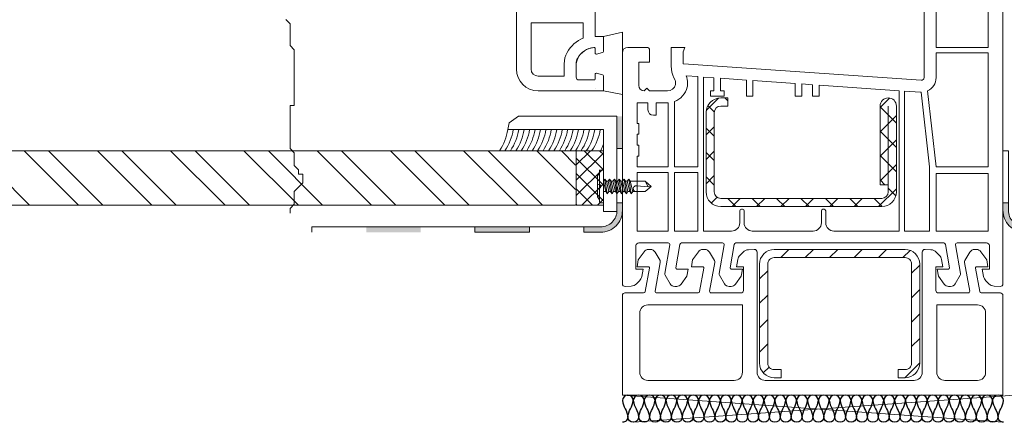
# Model space of a CAD drawing. Header units: millimetres. Extents: x 3652085 to 3778338, y -303702 to -273644.
# Tile 40 of 256: x 3660658 to 3660839, y -282736 to -282661. Entities that reach past the tile are written whole.
import ezdxf

# ---------------------------------------------------------------- set-up
doc = ezdxf.new("R2010")
doc.units = ezdxf.units.MM
doc.header["$PDMODE"] = 34
doc.linetypes.add('HIDDEN', pattern=[0.375, 0.25, -0.125])
doc.linetypes.add('HIDDEN2', pattern=[4.7625, 3.175, -1.5875])
for name, color, linetype in [('1', 7, 'Continuous'), ('ARMIERUNG', 5, 'Continuous'), ('TRANSOM', 7, 'Continuous')]:
    doc.layers.add(name, color=color, linetype=linetype)
for name, color, linetype, lineweight in [('DIM-03    (HAUSART)', 111, 'Continuous', 5), ('FINISH-FLOOR   (HAUSART)', 140, 'Continuous', 5), ('WINDOW-PROFILE (HAUSART)', 166, 'Continuous', 5)]:
    doc.layers.add(name, color=color, linetype=linetype, lineweight=lineweight)
doc.styles.add('1-20 Eng HA', font='arial.ttf', dxfattribs={"height": 40})
doc.dimstyles.new('1-20 Eng HA', dxfattribs={"dimtxt": 40, "dimasz": 16, "dimexe": 16, "dimexo": 5, "dimgap": 5, "dimtad": 1, "dimdec": 0, "dimlfac": -1, "dimzin": 0, "dimdsep": 46, "dimtxsty": '1-20 Eng HA', "dimblk": 'OBLIQUE', "dimcen": 0.09, "dimdle": 16, "dimclrd": 256, "dimclre": 256, "dimclrt": 256, "dimadec": 0, "dimazin": 0, "dimtfac": 1, "dimtdec": 0, "dimtofl": 0, "dimtmove": 0, "dimatfit": 3, "dimldrblk": 'OBLIQUE', "dimfxl": 1, "dimtolj": 1, "dimtzin": 0, "dimlwe": 0, "dimarcsym": 0})

# ---------------------------------------------------------------- blocks, each defined once
blk = doc.blocks.new('A$C3FD17440')
at = {"layer": 'ARMIERUNG', "lineweight": 0}
h = blk.add_hatch(dxfattribs=at)
h.set_pattern_fill('ANSI31', color=256, style=0)
h.set_pattern_definition([(45, (-71.9115, -179.793), (-2.245064, 2.245064), [])])
h.paths.add_polyline_path([(50.4, 21.8, 0.414214), (49.2, 23), (47.9, 23), (47.9, 24.5), (49.2, 24.5, -0.414214), (51.9, 21.8), (51.9, 7.2, -0.414214), (49.2, 4.5), (19.6, 4.5, -0.414214), (16.9, 7.2), (16.9, 23, -1), (19.9, 23), (19.9, 8.5), (18.4, 8.5), (18.4, 7.2, 0.414214), (19.6, 6), (49.2, 6, 0.414214), (50.4, 7.2)])
at = {"layer": '1', "linetype": 'Continuous', "lineweight": 0}
for p, q in [((7.87, 52.92), (-0.73, 49.79)), ((10.3, 53.8), (7.87, 52.92)), ((13.3, 53.8), (10.3, 53.8)), ((13.3, 51.04), (13.3, 53.8)), ((10.62, 51.77), (8.63, 51.05)), ((11.6, 51.8), (10.79, 51.8)), ((11.8, 51.6), (11.8, 50.75)), ((13.15, 50.85), (12.05, 50.56)), ((13.15, 50.85), (12.05, 50.56)), ((6.1, 49.4), (0.2, 47.25)), ((6.1, 48.8), (6.1, 49.4)), ((8.3, 48.8), (8.3, 50.58)), ((-2.7, -9.7), (-2.7, 46.97)), ((0, 46.97), (0, 33.8)), ((11.8, 46.85), (11.8, 46)), ((12.98, 46.79), (12.05, 47.04)), ((12.98, 46.79), (12.05, 47.04)), ((13.15, 46.75), (12.98, 46.79)), ((13.15, 46.75), (12.98, 46.79)), ((13.3, 46.56), (13.3, 43.8)), ((9.6, 44.08), (9.6, 33.8)), ((11.8, 43.8), (11.8, 33.8)), ((11.8, 43.8), (13.3, 43.8)), ((0, 33.8), (9.6, 33.8)), ((0, 32.8), (9.6, 32.8)), ((0, 32.8), (0, 11.8)), ((9.6, 32.8), (9.6, 28.24)), ((11.8, 33.8), (11.8, 28.24)), ((58.3, 33.8), (55.8, 33.8)), ((55.8, 33.8), (56.1, 32.98)), ((56.1, 32.98), (56.1, 30.8)), ((58.3, 33.8), (58.3, 30.31)), ((62.3, 33.3), (62.3, 31.1)), ((62.8, 33.8), (66.3, 33.8)), ((67.3, 32.8), (67.3, 0.3)), ((12.33, 27.74), (56.06, 30.8)), ((56.06, 30.8), (56.1, 30.8)), ((62.3, 31.1), (64.3, 31.1)), ((64.3, 31.1), (64.3, 26.8)), ((35.5, 27.16), (43.3, 27.7)), ((43.3, 24.8), (43.3, 27.7)), ((44.5, 27.79), (49.25, 28.12)), ((44.5, 24.8), (44.5, 27.79)), ((49.25, 25.8), (49.25, 28.12)), ((50.45, 28.2), (52.4, 28.34)), ((50.45, 25.8), (50.45, 28.2)), ((52.4, 5.22), (52.4, 28.34)), ((53.4, 28.41), (55.57, 28.56)), ((53.4, 11.8), (53.4, 28.41)), ((57.61, 27.74), (57.82, 28.2)), ((9.59, 11.8), (11.17, 25.79)), ((10.8, 11.8), (12.35, 25.54)), ((12.49, 25.55), (15.4, 25.75)), ((15.4, 25.75), (15.4, 0)), ((31.1, 26.85), (16.4, 25.82)), ((16.4, 25.82), (16.4, 0)), ((31.1, 24.8), (31.1, 26.85)), ((32.3, 26.93), (34.3, 27.07)), ((32.3, 24.8), (32.3, 26.93)), ((34.3, 24.8), (34.3, 27.07)), ((35.5, 24.8), (35.5, 27.16)), ((49.25, 25.8), (48.6, 25.8)), ((48.6, 25.8), (48.6, 24.8)), ((50.45, 25.8), (51.1, 25.8)), ((51.1, 25.8), (51.1, 24.8)), ((59, 25.8), (62.3, 25.8)), ((62.8, 26.3), (62.3, 25.8)), ((63.3, 25.8), (62.8, 26.3)), ((31.1, 24.8), (32.3, 24.8)), ((34.3, 24.8), (35.5, 24.8)), ((44.5, 24.8), (43.3, 24.8)), ((43.3, 24.8), (44.5, 24.8)), ((48.6, 24.8), (51.1, 24.8)), ((57.7, 11.8), (57.7, 23.83)), ((58.9, 11.8), (58.9, 23.6)), ((59, 23.6), (61.1, 23.6)), ((61.1, 21.3), (61.1, 23.6)), ((62.6, 22.3), (62.6, 23.6)), ((62.6, 23.6), (64.6, 23.6)), ((64.6, 23.6), (64.6, 19.8)), ((61.6, 21.3), (61.1, 21.3)), ((64.3, 17.8), (64.3, 19.8)), ((64.3, 19.8), (64.6, 19.8)), ((64.6, 17.8), (64.3, 17.8)), ((64.6, 17.8), (64.6, 15.8)), ((64.3, 13.8), (64.3, 15.8)), ((64.3, 15.8), (64.6, 15.8)), ((64.6, 13.8), (64.3, 13.8)), ((64.6, 13.8), (64.6, 11.8)), ((9.59, 11.8), (0, 11.8)), ((9.6, 11.8), (9.59, 11.8)), ((10.8, 11.8), (10.8, 0)), ((57.7, 11.8), (53.4, 11.8)), ((58.9, 11.8), (64.6, 11.8)), ((9.6, 10.6), (0, 10.6)), ((0, 10.6), (0, 0)), ((9.6, 10.6), (9.6, 0)), ((53.4, 10.8), (57.7, 10.8)), ((53.4, 10.8), (53.4, 0)), ((57.7, 10.8), (57.7, 0)), ((58.9, 10.8), (58.9, 0)), ((58.9, 10.8), (64.6, 10.8)), ((64.6, 10.8), (64.6, 0)), ((29.9, 2.4), (29.9, 3.7)), ((30.2, 4), (30.4, 4)), ((30.7, 3.7), (30.7, 1.5)), ((44.9, 1.5), (44.9, 3.7)), ((45.2, 4), (45.4, 4)), ((45.7, 3.7), (45.7, 1.5)), ((52.4, 5.22), (52.4, 0)), ((29.9, 1.5), (29.9, 2.4)), ((0, 0), (9.6, 0)), ((10.8, 0), (15.4, 0)), ((16.4, 0), (28.4, 0)), ((32.2, 0), (43.4, 0)), ((47.2, 0), (52.4, 0)), ((53.4, 0), (57.7, 0)), ((58.9, 0), (64.6, 0)), ((67.3, 0.3), (67.3, -9.7)), ((-0.2, -2.67), (-0.2, -7)), ((5.74, -2.2), (0.3, -2.2)), ((6.04, -2.55), (5.11, -7.81)), ((7.12, -6.77), (7.88, -2.45)), ((8.18, -2.2), (46.42, -2.2)), ((46.72, -2.45), (47.48, -6.77)), ((49.49, -7.81), (48.56, -2.55)), ((56.42, -2.2), (48.86, -2.2)), ((56.72, -2.45), (57.48, -6.77)), ((59.49, -7.81), (58.56, -2.55)), ((64.3, -2.2), (58.86, -2.2)), ((64.3, -2.2), (64.3, -2.2)), ((64.8, -7), (64.8, -2.67)), ((1.1, -7), (-0.2, -7)), ((1.1, -7), (0.86, -8.36)), ((7.32, -7), (9.4, -7)), ((9.4, -7), (9.17, -8.32)), ((45.43, -8.32), (45.2, -7)), ((45.2, -7), (47.28, -7)), ((55.43, -8.32), (55.2, -7)), ((55.2, -7), (57.28, -7)), ((63.74, -8.36), (63.5, -7)), ((64.8, -7), (63.5, -7)), ((5.17, -8.15), (6.06, -9.7)), ((9.17, -8.32), (8.1, -9.79)), ((46.5, -9.79), (45.43, -8.32)), ((48.54, -9.7), (49.43, -8.15)), ((56.5, -9.79), (55.43, -8.32)), ((58.54, -9.7), (59.43, -8.15)), ((-1.09, -10.14), (-2.17, -10.2)), ((0.44, -9.16), (-0.11, -9.71)), ((6.93, -10.2), (7.29, -10.2)), ((47.31, -10.2), (47.67, -10.2)), ((57.31, -10.2), (57.67, -10.2)), ((64.71, -9.71), (64.16, -9.16)), ((66.77, -10.2), (65.69, -10.14))]:
    blk.add_line(p, q, dxfattribs=at)
for centre, radius, start, end in [((8.8, 50.58), 0.5, 109.9996, 180), ((10.79, 51.3), 0.5, 90, 110.0122), ((11.6, 51.6), 0.2, 0, 90), ((12, 50.75), 0.2, 180, 270), ((12, 50.75), 0.2, 180, 270), ((13.1, 51.04), 0.2, 285, 0), ((13.1, 51.04), 0.2, 285, 0), ((0.3, 46.97), 3, 110, 180), ((12, 50.75), 0.2, 270, 285), ((12, 50.75), 0.2, 270, 285), ((0.3, 46.97), 0.3, 110, 180), ((10.3, 48.8), 4.2, 180, 209.131), ((10.3, 48.8), 2, 180, 209.131), ((12.05, 49.77), 4, 209.131, 263.2443), ((12.05, 49.77), 6.2, 209.131, 246.754), ((11.6, 46), 0.2, 263.2443, 0), ((12, 46.85), 0.2, 90, 180), ((12, 46.85), 0.2, 75, 90), ((13.1, 46.56), 0.2, 0, 75), ((13.1, 46.56), 0.2, 0, 75), ((62.8, 33.3), 0.5, 90, 180), ((66.3, 32.8), 1, 0, 90), ((53.3, 30.33), 5, 334.8107, 359.8107), ((12.3, 28.24), 2.7, 180, 245.3122), ((12.3, 28.24), 0.5, 180, 274), ((58.7, 27.23), 3.4, 157.0445, 180), ((58.7, 27.23), 3.4, 180, 192.7395), ((58.7, 27.23), 1.2, 155, 180), ((58.7, 27.23), 1.2, 180, 192.6928), ((12.3, 28.24), 2.7, 271.1055, 274), ((59, 27.3), 3.7, 192.7924, 249.5172), ((59, 27.3), 1.5, 192.8324, 270.1396), ((63.3, 26.8), 1, 270, 0), ((59, 27.3), 3.7, 268.5099, 270.089), ((61.6, 22.3), 1, 270, 0), ((30.2, 3.7), 0.3, 90, 180), ((30.4, 3.7), 0.3, 0, 90), ((45.2, 3.7), 0.3, 90, 180), ((45.4, 3.7), 0.3, 0, 90), ((28.4, 1.5), 1.5, 270, 0), ((32.2, 1.5), 1.5, 180, 270), ((43.4, 1.5), 1.5, 270, 0), ((47.2, 1.5), 1.5, 180, 270), ((0.3, -2.7), 0.5, 90, 176.7603), ((5.74, -2.5), 0.3, 349.8669, 90), ((8.18, -2.5), 0.3, 90, 170), ((46.42, -2.5), 0.3, 10, 90), ((48.86, -2.5), 0.3, 90, 190.1331), ((56.42, -2.5), 0.3, 10, 90), ((58.86, -2.5), 0.3, 90, 190.1331), ((64.3, -2.7), 0.5, 3.2397, 90), ((7.32, -6.8), 0.2, 170, 270), ((47.28, -6.8), 0.2, 270, 10), ((57.28, -6.8), 0.2, 270, 10), ((-0.62, -8.09), 1.5, 315, 350), ((5.6, -7.9), 0.5, 169.8669, 210), ((49, -7.9), 0.5, 330, 10.1331), ((59, -7.9), 0.5, 330, 10.1331), ((65.22, -8.09), 1.5, 190, 225), ((-2.2, -9.7), 0.5, 180, 273), ((-1.17, -8.64), 1.5, 273, 315), ((6.93, -9.2), 1, 210, 270), ((7.29, -9.2), 1, 270, 324), ((47.31, -9.2), 1, 216, 270), ((47.67, -9.2), 1, 270, 330), ((57.31, -9.2), 1, 216, 270), ((57.67, -9.2), 1, 270, 330), ((65.77, -8.64), 1.5, 225, 267), ((66.8, -9.7), 0.5, 267, 0)]:
    blk.add_arc(centre, radius, start, end, dxfattribs=at)
at = {"layer": 'ARMIERUNG', "lineweight": 0}
for p, q in [((18.4, 24.5), (18.4, 24.5)), ((49.2, 24.5), (47.9, 24.5)), ((47.9, 24.5), (47.9, 23)), ((16.9, 23), (16.9, 7.2)), ((18.4, 7.2), (18.4, 23)), ((19.9, 8.5), (19.9, 23)), ((47.9, 23), (49.2, 23)), ((50.4, 21.8), (50.4, 7.2)), ((51.9, 7.2), (51.9, 21.8)), ((18.4, 8.5), (19.9, 8.5)), ((49.2, 6), (19.6, 6)), ((19.6, 4.5), (49.2, 4.5))]:
    blk.add_line(p, q, dxfattribs=at)
at = {"layer": 'ARMIERUNG', "color": 3, "lineweight": 0}
blk.add_lwpolyline([(13.3, 53.8), (16.8, 54.62), (16.8, 43.12), (13.3, 43.8), (13.3, 46.56, 0.339454), (13.15, 46.75), (12.05, 47.04, 0.493145), (11.8, 46.85), (11.8, 46, -0.449186), (11.58, 45.8, -0.282036), (8.36, 48.3, -0.06364), (8.3, 48.8), (8.3, 50.58, -0.315301), (8.63, 51.05), (10.62, 51.77), (10.79, 51.8), (11.6, 51.8, -0.414214), (11.8, 51.6), (11.8, 50.75, 0.493145), (12.05, 50.56), (13.15, 50.85, 0.339454), (13.3, 51.04)], format="xyb", close=True, dxfattribs=at)
at = {"layer": 'ARMIERUNG', "lineweight": 0}
for centre, radius, start, end in [((18.4, 23), 1.5, 90, 180), ((18.4, 23), 1.5, 0, 90), ((49.2, 21.8), 2.7, 0, 90), ((49.2, 21.8), 1.2, 0, 90), ((19.6, 7.2), 2.7, 180, 270), ((19.6, 7.2), 1.2, 180, 270), ((49.2, 7.2), 2.7, 270, 0), ((49.2, 7.2), 1.2, 270, 0)]:
    blk.add_arc(centre, radius, start, end, dxfattribs=at)
blk = doc.blocks.new('A$C65BA1424')
for p, q in [((0.41, 2.48), (0, 1.93)), ((0, -1.93), (0, 1.93)), ((0.41, -2.92), (0.41, 2.92)), ((0.52, 3.02), (1.1, 3.02)), ((1.1, 0.96), (1.37, 1.34)), ((1.54, -0.96), (1.1, 0.96)), ((1.81, -1.34), (1.37, 1.34)), ((1.37, 1.34), (1.65, 0.96)), ((2.09, -0.96), (1.65, 0.96)), ((1.65, 0.96), (1.98, 0.96)), ((1.98, 0.96), (2.25, 1.34)), ((2.42, -0.96), (1.98, 0.96)), ((2.69, -1.34), (2.25, 1.34)), ((2.25, 1.34), (2.53, 0.96)), ((2.97, -0.96), (2.53, 0.96)), ((2.53, 0.96), (2.86, 0.96)), ((2.86, 0.96), (3.13, 1.34)), ((3.3, -0.96), (2.86, 0.96)), ((3.57, -1.34), (3.13, 1.34)), ((3.13, 1.34), (3.41, 0.96)), ((3.85, -0.96), (3.41, 0.96)), ((3.41, 0.96), (3.74, 0.96)), ((3.74, 0.96), (4.01, 1.34)), ((4.18, -0.96), (3.74, 0.96)), ((4.01, 1.34), (4.29, 0.96)), ((4.45, -1.34), (4.01, 1.34)), ((4.29, 0.96), (4.62, 0.96)), ((4.73, -0.96), (4.29, 0.96)), ((4.62, 0.96), (4.89, 1.34)), ((5.06, -0.96), (4.62, 0.96)), ((4.89, 1.34), (5.17, 0.96)), ((5.33, -1.34), (4.89, 1.34)), ((5.17, 0.96), (5.5, 0.96)), ((5.61, -0.96), (5.17, 0.96)), ((5.5, 0.96), (5.77, 1.34)), ((5.94, -0.96), (5.5, 0.96)), ((5.77, 1.34), (6.05, 0.96)), ((6.21, -1.34), (5.77, 1.34)), ((6.49, -0.96), (6.05, 0.96)), ((6.05, 0.96), (6.38, 0.96)), ((6.38, 0.96), (8.8, 0.96)), ((7.21, 0.13), (9.35, -0.1)), ((9.9, 0), (8.8, 0.96)), ((8.8, 0.96), (9.35, -0.1)), ((1.54, -0.96), (1.1, -0.96)), ((1.54, -0.96), (1.81, -1.34)), ((1.81, -1.34), (2.09, -0.96)), ((2.09, -0.96), (2.42, -0.96)), ((2.42, -0.96), (2.69, -1.34)), ((2.69, -1.34), (2.97, -0.96)), ((2.97, -0.96), (3.3, -0.96)), ((3.3, -0.96), (3.57, -1.34)), ((3.57, -1.34), (3.85, -0.96)), ((3.85, -0.96), (4.18, -0.96)), ((4.18, -0.96), (4.45, -1.34)), ((4.45, -1.34), (4.73, -0.96)), ((4.73, -0.96), (5.06, -0.96)), ((5.06, -0.96), (5.33, -1.34)), ((5.33, -1.34), (5.61, -0.96)), ((5.61, -0.96), (5.94, -0.96)), ((5.94, -0.96), (6.21, -1.34)), ((6.21, -1.34), (6.49, -0.96)), ((6.49, -0.96), (6.82, -0.96)), ((6.82, -0.96), (6.71, -0.96)), ((6.82, -0.96), (8.8, -0.96)), ((8.8, -0.96), (9.9, 0)), ((9.9, 0), (9.35, -0.1)), ((0.41, -2.48), (0, -1.93)), ((0.52, -3.02), (1.1, -3.02))]:
    blk.add_line(p, q)
at = {"lineweight": 0}
blk.add_line((1.1, 3.02), (1.1, -3.02), dxfattribs=at)
at = {"linetype": 'HIDDEN'}
for p, q in [((0, 0.41), (0.57, 0.27)), ((0.57, 0.27), (0.57, -0.27)), ((0.57, -0.27), (0, -0.41))]:
    blk.add_line(p, q, dxfattribs=at)
for centre, radius, start, end in [((0.52, 2.92), 0.11, 90, 180), ((7.15, -0.41), 0.55, 83.8339, 270), ((0.52, -2.92), 0.11, 180, 270)]:
    blk.add_arc(centre, radius, start, end)
blk = doc.blocks.new('_Oblique')
at = {"color": 0, "linetype": 'ByBlock', "lineweight": -2}
blk.add_line((-0.5, -0.5), (0.5, 0.5), dxfattribs=at)
blk = doc.blocks.new('*D141')
at = {"layer": 'Defpoints', "color": 0, "lineweight": 0, "transparency": 16777216}
for p in [(3660567.54, -280920.65), (3660759.61, -280920.65, 0), (3660621.22, -282685.54)]:
    blk.add_point(p, dxfattribs=at)
at = {"layer": 'DIM-03    (HAUSART)', "lineweight": -2, "transparency": 16777216}
blk.add_line((3660567.54, -282701.54), (3660567.54, -280904.65), dxfattribs=at)
at = {"layer": 'DIM-03    (HAUSART)', "linetype": 'HIDDEN2', "lineweight": 0, "transparency": 16777216}
for p, q in [((3660754.61, -280920.65), (3660551.54, -280920.65)), ((3660616.22, -282685.54), (3660551.54, -282685.54))]:
    blk.add_line(p, q, dxfattribs=at)
at = {"layer": 'DIM-03    (HAUSART)', "lineweight": -2, "transparency": 16777216, "xscale": 16, "yscale": 16, "zscale": 16}
for p, rotation in [((3660567.54, -280920.65), 90), ((3660567.54, -282685.54), 270)]:
    blk.add_blockref('_Oblique', p, dxfattribs=dict(at, rotation=rotation))
at = {"layer": 'DIM-03    (HAUSART)', "transparency": 16777216, "insert": (3660542.12, -281803.1), "char_height": 40, "attachment_point": 5, "rotation": 90, "style": '1-20 Eng HA'}
blk.add_mtext('\\A1;1765', dxfattribs=at)

msp = doc.modelspace()

# ---------------------------------------------------------------- hatches: boundary and pattern name
at = {"layer": 'ARMIERUNG', "lineweight": 0}
h = msp.add_hatch(dxfattribs=at)
h.set_pattern_fill('ANSI31', color=256, angle=180, style=0)
h.set_pattern_definition([(225, (3661977.0734, -283182.9332), (2.245064, -2.245064), [])])
h.paths.add_polyline_path([(3660823.47, -282724.64, -0.414214), (3660820.77, -282727.34), (3660819.47, -282727.34), (3660819.47, -282725.84), (3660820.77, -282725.84, 0.414214), (3660821.97, -282724.64), (3660821.97, -282717.19), (3660821.97, -282714.62), (3660821.97, -282713.74), (3660821.97, -282710.29), (3660821.97, -282706.44, 0.414214), (3660820.77, -282705.24), (3660808.74, -282705.24), (3660796.7, -282705.24, 0.414214), (3660795.5, -282706.44), (3660795.5, -282710.29), (3660795.5, -282713.74), (3660795.5, -282714.62), (3660795.5, -282717.19), (3660795.5, -282724.64, 0.414214), (3660796.7, -282725.84), (3660798, -282725.84), (3660798, -282727.34), (3660796.7, -282727.34, -0.414214), (3660794, -282724.64), (3660794, -282717.19), (3660794, -282714.62), (3660794, -282713.74), (3660794, -282710.29), (3660794, -282706.44, -0.414214), (3660796.7, -282703.74), (3660808.74, -282703.74), (3660820.77, -282703.74, -0.414214), (3660823.47, -282706.44), (3660823.47, -282710.29), (3660823.47, -282713.74), (3660823.47, -282714.62), (3660823.47, -282717.19)])
at = {"layer": 'FINISH-FLOOR   (HAUSART)'}
h = msp.add_hatch(dxfattribs=at)
h.set_pattern_fill('ANSI32', color=256, angle=90)
h.set_pattern_definition([(135, (-22557342.913, -7472112.307), (-6.7351920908, -6.7351920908), []), (135, (-22557342.913, -7472107.817), (-6.7351920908, -6.7351920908), [])])
h.paths.add_polyline_path([(3660760.17, -282695.56), (3660760.17, -282685.56), (3660506.61, -282685.57), (3660506.61, -282695.56)])
at = {"layer": 'TRANSOM', "linetype": 'Continuous'}
h = msp.add_hatch(dxfattribs=at)
h.set_pattern_fill('_U', color=3, scale=2, angle=45, style=0, double=1, pattern_type=0)
h.set_pattern_definition([(45, (-22557342.913, -7472112.3072), (-1.41421356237, 1.41421356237), []), (135, (-22557342.913, -7472112.3072), (-1.41421356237, -1.41421356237), [])])
h.paths.add_polyline_path([(3660765.28, -282695.55), (3660760.28, -282695.55), (3660760.28, -282685.55), (3660765.28, -282685.55)])
at = {"layer": 'WINDOW-PROFILE (HAUSART)'}
h = msp.add_hatch(dxfattribs=at)
h.set_pattern_fill('ANSI31', color=256, style=0)
h.set_pattern_definition([(45, (3660694.4584, -282880.1366), (-2.245064, 2.245064), [])])
h.paths.add_polyline_path([(3660785.67, -282678.54, -0.414214), (3660786.87, -282677.34), (3660788.17, -282677.34), (3660788.17, -282675.84), (3660786.87, -282675.84, 0.414214), (3660784.17, -282678.54), (3660784.17, -282693.14, 0.414214), (3660786.87, -282695.84), (3660816.47, -282695.84, 0.414214), (3660819.17, -282693.14), (3660819.17, -282677.34, 1), (3660816.17, -282677.34), (3660816.17, -282691.84), (3660817.67, -282691.84), (3660817.67, -282693.14, -0.414214), (3660816.47, -282694.34), (3660786.87, -282694.34, -0.414214), (3660785.67, -282693.14)])
for points in [[(3660767.78, -282685.18), (3660768.78, -282685.18), (3660768.78, -282679.24), (3660767.78, -282679.24)], [(3660768.78, -282695.18), (3660768.78, -282696.56, -0.414214), (3660764.78, -282700.56), (3660761.66, -282700.56), (3660761.66, -282699.56), (3660764.78, -282699.56, 0.414214), (3660767.78, -282696.56), (3660767.78, -282695.18)], [(3660838.77, -282695.15), (3660838.77, -282696.53, 0.414214), (3660842.77, -282700.53), (3660845.89, -282700.53), (3660845.89, -282699.53), (3660842.77, -282699.53, -0.414214), (3660839.77, -282696.53), (3660839.77, -282695.15)], [(3660731.66, -282700.56), (3660721.66, -282700.56), (3660721.66, -282699.56), (3660731.66, -282699.56)], [(3660751.66, -282700.56), (3660741.66, -282700.56), (3660741.66, -282699.56), (3660751.66, -282699.56)]]:
    msp.add_hatch(color=256, dxfattribs=at).paths.add_polyline_path(points)

# ---------------------------------------------------------------- linework, layer by layer
at = {"color": 2, "lineweight": 0}
for p, q in [((3660768.77, -282730.54, 302371.02), (3660838.77, -282735.51, 302371.02)), ((3660840.87, -282730.54, 302371.02), (3660770.87, -282735.51, 302371.02))]:
    msp.add_line(p, q, dxfattribs=at)
at = {"color": 2, "lineweight": 0, "elevation": 341749.73}
msp.add_lwpolyline([(3660765.28, -282695.55), (3660760.28, -282695.55), (3660760.28, -282685.55), (3660765.28, -282685.55)], close=True, dxfattribs=at)
at = {"layer": '1', "linetype": 'Continuous', "lineweight": 0, "elevation": 302371.02}
for points in [[(3660772.75, -282704.14), (3660771.69, -282705.61)], [(3660773.56, -282703.73), (3660773.93, -282703.73)], [(3660774.79, -282704.23), (3660775.69, -282705.78)], [(3660782.75, -282704.14), (3660781.69, -282705.61)], [(3660783.56, -282703.73), (3660783.93, -282703.73)], [(3660784.79, -282704.23), (3660785.69, -282705.78)], [(3660790.96, -282704.23), (3660790.41, -282704.78)], [(3660793.03, -282703.73), (3660791.94, -282703.79)], [(3660793.56, -282714.24), (3660793.56, -282704.23)], [(3660823.91, -282704.23), (3660823.91, -282726.35)], [(3660825.53, -282703.79), (3660824.44, -282703.73)], [(3660827.06, -282704.78), (3660826.51, -282704.23)], [(3660831.78, -282705.78), (3660832.68, -282704.23)], [(3660833.54, -282703.73), (3660833.91, -282703.73)], [(3660835.78, -282705.61), (3660834.72, -282704.14)], [(3660771.69, -282705.61), (3660771.46, -282706.93)], [(3660775.75, -282706.12), (3660774.82, -282711.38)], [(3660781.69, -282705.61), (3660781.46, -282706.93)], [(3660785.75, -282706.12), (3660784.82, -282711.38)], [(3660789.99, -282705.58), (3660789.76, -282706.93)], [(3660827.71, -282706.93), (3660827.48, -282705.58)], [(3660832.65, -282711.38), (3660831.72, -282706.12)], [(3660836.01, -282706.93), (3660835.78, -282705.61)], [(3660771.46, -282706.93), (3660773.54, -282706.93)], [(3660772.97, -282711.48), (3660773.74, -282707.17)], [(3660781.46, -282706.93), (3660783.54, -282706.93)], [(3660782.97, -282711.48), (3660783.74, -282707.17)], [(3660791.06, -282706.93), (3660789.76, -282706.93)], [(3660791.06, -282706.93), (3660791.06, -282711.26)], [(3660827.71, -282706.93), (3660826.41, -282706.93)], [(3660826.41, -282711.26), (3660826.41, -282706.93)], [(3660833.73, -282707.17), (3660834.5, -282711.48)], [(3660833.93, -282706.93), (3660836.01, -282706.93)], [(3660772.68, -282711.73), (3660769.25, -282711.73)], [(3660782.68, -282711.73), (3660775.12, -282711.73)], [(3660790.56, -282711.73), (3660785.12, -282711.73)], [(3660790.56, -282711.73), (3660790.56, -282711.73)], [(3660832.35, -282711.73), (3660826.91, -282711.73)], [(3660826.92, -282711.73), (3660830.35, -282711.73)], [(3660834.79, -282711.73), (3660838.3, -282711.73)], [(3660768.77, -282730.54), (3660768.77, -282712.23)], [(3660838.77, -282730.54), (3660838.77, -282712.23)], [(3660838.77, -282730.54), (3660838.77, -282712.23)], [(3660771.96, -282726.34), (3660771.96, -282715.43)], [(3660773.46, -282713.93), (3660790.86, -282713.93)], [(3660790.86, -282726.34), (3660790.86, -282713.93)], [(3660793.56, -282726.34), (3660793.56, -282714.24)], [(3660826.61, -282713.93), (3660834.09, -282713.93)], [(3660826.61, -282726.34), (3660826.61, -282713.93)], [(3660835.59, -282726.35), (3660835.59, -282715.43)], [(3660789.36, -282727.84), (3660773.46, -282727.84)], [(3660822.41, -282727.84), (3660795.06, -282727.84)], [(3660834.09, -282727.84), (3660828.11, -282727.84)], [(3660838.77, -282730.54), (3660768.77, -282730.54)]]:
    msp.add_lwpolyline(points, dxfattribs=at)
for points in [[(3660772.75, -282704.14, -0.240079), (3660773.56, -282703.73)], [(3660773.93, -282703.73, -0.267949), (3660774.79, -282704.23)], [(3660782.75, -282704.14, -0.240079), (3660783.56, -282703.73)], [(3660783.93, -282703.73, -0.267949), (3660784.79, -282704.23)], [(3660790.96, -282704.23, -0.185339), (3660791.94, -282703.79)], [(3660793.03, -282703.73, -0.429634), (3660793.56, -282704.23)], [(3660823.91, -282704.23, -0.429634), (3660824.44, -282703.73)], [(3660825.53, -282703.79, -0.185339), (3660826.51, -282704.23)], [(3660832.68, -282704.23, -0.267949), (3660833.54, -282703.73)], [(3660833.91, -282703.73, -0.240079), (3660834.72, -282704.14)], [(3660775.69, -282705.78, -0.176926), (3660775.75, -282706.12)], [(3660785.69, -282705.78, -0.176926), (3660785.75, -282706.12)], [(3660789.99, -282705.58, -0.153915), (3660790.41, -282704.78)], [(3660827.06, -282704.78, -0.153915), (3660827.48, -282705.58)], [(3660831.72, -282706.12, -0.176926), (3660831.78, -282705.78)], [(3660773.54, -282706.93, -0.466308), (3660773.74, -282707.17)], [(3660783.54, -282706.93, -0.466308), (3660783.74, -282707.17)], [(3660833.73, -282707.17, -0.466308), (3660833.93, -282706.93)], [(3660769.3, -282711.73, 0.429634), (3660768.77, -282712.23)], [(3660772.97, -282711.48, -0.36397), (3660772.68, -282711.73)], [(3660775.12, -282711.73, -0.467015), (3660774.82, -282711.38)], [(3660782.97, -282711.48, -0.36397), (3660782.68, -282711.73)], [(3660785.12, -282711.73, -0.467015), (3660784.82, -282711.38)], [(3660791.06, -282711.26, -0.397748), (3660790.56, -282711.73)], [(3660826.91, -282711.73, -0.397748), (3660826.41, -282711.26)], [(3660832.65, -282711.38, -0.467015), (3660832.35, -282711.73)], [(3660834.79, -282711.73, -0.36397), (3660834.5, -282711.48)], [(3660838.25, -282711.73, -0.429634), (3660838.77, -282712.23)], [(3660771.96, -282715.43, -0.414214), (3660773.46, -282713.93)], [(3660835.59, -282715.43, 0.414214), (3660834.09, -282713.93)], [(3660771.96, -282726.34, 0.414214), (3660773.46, -282727.84)], [(3660790.86, -282726.34, -0.414214), (3660789.36, -282727.84)], [(3660793.56, -282726.34, 0.414214), (3660795.06, -282727.84)], [(3660823.91, -282726.34, -0.414214), (3660822.41, -282727.84)], [(3660826.61, -282726.34, 0.414214), (3660828.11, -282727.84)], [(3660835.59, -282726.34, -0.414214), (3660834.09, -282727.84)]]:
    msp.add_lwpolyline(points, format="xyb", dxfattribs=at)
at = {"layer": 'ARMIERUNG', "lineweight": 0, "elevation": 302371.02}
msp.add_lwpolyline([(3660823.47, -282724.64, -0.414214), (3660820.77, -282727.34), (3660819.47, -282727.34), (3660819.47, -282725.84), (3660820.77, -282725.84, 0.414214), (3660821.97, -282724.64), (3660821.97, -282717.19), (3660821.97, -282714.62), (3660821.97, -282713.74), (3660821.97, -282710.29), (3660821.97, -282706.44, 0.414214), (3660820.77, -282705.24), (3660808.74, -282705.24), (3660796.7, -282705.24, 0.414214), (3660795.5, -282706.44), (3660795.5, -282710.29), (3660795.5, -282713.74), (3660795.5, -282714.62), (3660795.5, -282717.19), (3660795.5, -282724.64, 0.414214), (3660796.7, -282725.84), (3660798, -282725.84), (3660798, -282727.34), (3660796.7, -282727.34, -0.414214), (3660794, -282724.64), (3660794, -282717.19), (3660794, -282714.62), (3660794, -282713.74), (3660794, -282710.29), (3660794, -282706.44, -0.414214), (3660796.7, -282703.74), (3660808.74, -282703.74), (3660820.77, -282703.74, -0.414214), (3660823.47, -282706.44), (3660823.47, -282710.29), (3660823.47, -282713.74), (3660823.47, -282714.62), (3660823.47, -282717.19), (3660823.47, -282724.64, -0.414214)], format="xyb", close=True, dxfattribs=at)
at = {"layer": 'DIM-03    (HAUSART)', "color": 0, "lineweight": 0, "elevation": 302371.02}
msp.add_lwpolyline([(3660707.64, -282697.03), (3660707.64, -282696.21), (3660708.43, -282695.42), (3660708.43, -282693.05), (3660709.22, -282692.26), (3660710.01, -282691.47), (3660710.01, -282689.89), (3660709.22, -282689.89), (3660709.22, -282689.1), (3660708.43, -282688.31), (3660708.43, -282685.94), (3660707.64, -282685.15), (3660707.64, -282677.24), (3660708.43, -282677.24), (3660708.43, -282666.97), (3660707.64, -282666.18), (3660707.64, -282662.23), (3660706.85, -282661.44)], dxfattribs=at)
at = {"layer": 'FINISH-FLOOR   (HAUSART)', "elevation": 302371.02}
for points in [[(3660760.28, -282685.56), (3660506.61, -282685.56)], [(3660506.61, -282695.56), (3660760.17, -282695.56)]]:
    msp.add_lwpolyline(points, dxfattribs=at)
at = {"layer": 'TRANSOM', "color": 3, "linetype": 'Continuous', "elevation": 302371.02}
msp.add_lwpolyline([(3660838.87, -282735.54, -0.414214), (3660837.87, -282734.54, -0.084493), (3660838.37, -282733.04, 0.084493), (3660838.87, -282731.54, 1), (3660836.86, -282731.54, 0.084493), (3660837.36, -282733.04, -0.084493), (3660837.87, -282734.54, -1), (3660835.86, -282734.54, -0.084493), (3660836.36, -282733.04, 0.084493), (3660836.86, -282731.54, 1), (3660834.86, -282731.54, 0.084493), (3660835.36, -282733.04, -0.084493), (3660835.86, -282734.54, -1), (3660833.86, -282734.54, -0.084493), (3660834.36, -282733.04, 0.084493), (3660834.86, -282731.54, 1), (3660832.86, -282731.54, 0.084493), (3660833.36, -282733.04, -0.084493), (3660833.86, -282734.54, -1), (3660831.86, -282734.54, -0.084493), (3660832.36, -282733.04, 0.084493), (3660832.86, -282731.54, 1), (3660830.86, -282731.54, 0.084493), (3660831.36, -282733.04, -0.084493), (3660831.86, -282734.54, -1), (3660829.85, -282734.54, -0.084493), (3660830.36, -282733.04, 0.084493), (3660830.86, -282731.54, 1), (3660828.85, -282731.54, 0.084493), (3660829.35, -282733.04, -0.084493), (3660829.85, -282734.54, -1), (3660827.85, -282734.54, -0.084493), (3660828.35, -282733.04, 0.084493), (3660828.85, -282731.54, 1), (3660826.85, -282731.54, 0.084493), (3660827.35, -282733.04, -0.084493), (3660827.85, -282734.54, -1), (3660825.85, -282734.54, -0.084493), (3660826.35, -282733.04, 0.084493), (3660826.85, -282731.54, 1), (3660824.85, -282731.54, 0.084493), (3660825.35, -282733.04, -0.084493), (3660825.85, -282734.54, -1), (3660823.85, -282734.54, -0.084493), (3660824.35, -282733.04, 0.084493), (3660824.85, -282731.54, 1), (3660822.85, -282731.54, 0.084493), (3660823.35, -282733.04, -0.084493), (3660823.85, -282734.54, -1), (3660821.84, -282734.54, -0.084493), (3660822.35, -282733.04, 0.084493), (3660822.85, -282731.54, 1), (3660820.84, -282731.54, 0.084493), (3660821.34, -282733.04, -0.084493), (3660821.84, -282734.54, -1), (3660819.84, -282734.54, -0.084493), (3660820.34, -282733.04, 0.084493), (3660820.84, -282731.54, 1), (3660818.84, -282731.54, 0.084493), (3660819.34, -282733.04, -0.084493), (3660819.84, -282734.54, -1), (3660817.84, -282734.54, -0.084493), (3660818.34, -282733.04, 0.084493), (3660818.84, -282731.54, 1), (3660816.84, -282731.54, 0.084493), (3660817.34, -282733.04, -0.084493), (3660817.84, -282734.54, -1), (3660815.84, -282734.54, -0.084493), (3660816.34, -282733.04, 0.084493), (3660816.84, -282731.54, 1), (3660814.84, -282731.54, 0.084493), (3660815.34, -282733.04, -0.084493), (3660815.84, -282734.54, -1), (3660813.83, -282734.54, -0.084493), (3660814.33, -282733.04, 0.084493), (3660814.84, -282731.54, 1), (3660812.83, -282731.54, 0.084493), (3660813.33, -282733.04, -0.084493), (3660813.83, -282734.54, -1), (3660811.83, -282734.54, -0.084493), (3660812.33, -282733.04, 0.084493), (3660812.83, -282731.54, 1), (3660810.83, -282731.54, 0.084493), (3660811.33, -282733.04, -0.084493), (3660811.83, -282734.54, -1), (3660809.83, -282734.54, -0.084493), (3660810.33, -282733.04, 0.084493), (3660810.83, -282731.54, 1), (3660808.83, -282731.54, 0.084493), (3660809.33, -282733.04, -0.084493), (3660809.83, -282734.54, -1), (3660807.83, -282734.54, -0.084493), (3660808.33, -282733.04, 0.084493), (3660808.83, -282731.54, 1), (3660806.82, -282731.54, 0.084493), (3660807.33, -282733.04, -0.084493), (3660807.83, -282734.54, -1), (3660805.82, -282734.54, -0.084493), (3660806.32, -282733.04, 0.084493), (3660806.82, -282731.54, 1), (3660804.82, -282731.54, 0.084493), (3660805.32, -282733.04, -0.084493), (3660805.82, -282734.54, -1), (3660803.82, -282734.54, -0.084493), (3660804.32, -282733.04, 0.084493), (3660804.82, -282731.54, 1), (3660802.82, -282731.54, 0.084493), (3660803.32, -282733.04, -0.084493), (3660803.82, -282734.54, -1), (3660801.82, -282734.54, -0.084493), (3660802.32, -282733.04, 0.084493), (3660802.82, -282731.54, 1), (3660800.82, -282731.54, 0.084493), (3660801.32, -282733.04, -0.084493), (3660801.82, -282734.54, -1), (3660799.82, -282734.54, -0.084493), (3660800.32, -282733.04, 0.084493), (3660800.82, -282731.54, 1), (3660798.81, -282731.54, 0.084493), (3660799.31, -282733.04, -0.084493), (3660799.82, -282734.54, -1), (3660797.81, -282734.54, -0.084493), (3660798.31, -282733.04, 0.084493), (3660798.81, -282731.54, 1), (3660796.81, -282731.54, 0.084493), (3660797.31, -282733.04, -0.084493), (3660797.81, -282734.54, -1), (3660795.81, -282734.54, -0.084493), (3660796.31, -282733.04, 0.084493), (3660796.81, -282731.54, 1), (3660794.81, -282731.54, 0.084493), (3660795.31, -282733.04, -0.084493), (3660795.81, -282734.54, -1), (3660793.81, -282734.54, -0.084493), (3660794.31, -282733.04, 0.084493), (3660794.81, -282731.54, 1), (3660792.81, -282731.54, 0.084493), (3660793.31, -282733.04, -0.084493), (3660793.81, -282734.54, -1), (3660791.81, -282734.54, -0.084493), (3660792.31, -282733.04, 0.084493), (3660792.81, -282731.54, 1), (3660790.8, -282731.54, 0.084493), (3660791.3, -282733.04, -0.084493), (3660791.81, -282734.54, -1), (3660789.8, -282734.54, -0.084493), (3660790.3, -282733.04, 0.084493), (3660790.8, -282731.54, 1), (3660788.8, -282731.54, 0.084493), (3660789.3, -282733.04, -0.084493), (3660789.8, -282734.54, -1), (3660787.8, -282734.54, -0.084493), (3660788.3, -282733.04, 0.084493), (3660788.8, -282731.54, 1), (3660786.8, -282731.54, 0.084493), (3660787.3, -282733.04, -0.084493), (3660787.8, -282734.54, -1), (3660785.8, -282734.54, -0.084493), (3660786.3, -282733.04, 0.084493), (3660786.8, -282731.54, 1), (3660784.8, -282731.54, 0.084493), (3660785.3, -282733.04, -0.084493), (3660785.8, -282734.54, -1), (3660783.79, -282734.54, -0.084493), (3660784.3, -282733.04, 0.084493), (3660784.8, -282731.54, 1), (3660782.79, -282731.54, 0.084493), (3660783.29, -282733.04, -0.084493), (3660783.79, -282734.54, -1), (3660781.79, -282734.54, -0.084493), (3660782.29, -282733.04, 0.084493), (3660782.79, -282731.54, 1), (3660780.79, -282731.54, 0.084493), (3660781.29, -282733.04, -0.084493), (3660781.79, -282734.54, -1), (3660779.79, -282734.54, -0.084493), (3660780.29, -282733.04, 0.084493), (3660780.79, -282731.54, 1), (3660778.79, -282731.54, 0.084493), (3660779.29, -282733.04, -0.084493), (3660779.79, -282734.54, -1), (3660777.79, -282734.54, -0.084493), (3660778.29, -282733.04, 0.084493), (3660778.79, -282731.54, 1), (3660776.79, -282731.54, 0.084493), (3660777.29, -282733.04, -0.084493), (3660777.79, -282734.54, -1), (3660775.78, -282734.54, -0.084493), (3660776.28, -282733.04, 0.084493), (3660776.79, -282731.54, 1), (3660774.78, -282731.54, 0.084493), (3660775.28, -282733.04, -0.084493), (3660775.78, -282734.54, -1), (3660773.78, -282734.54, -0.084493), (3660774.28, -282733.04, 0.084493), (3660774.78, -282731.54, 1), (3660772.78, -282731.54, 0.084493), (3660773.28, -282733.04, -0.084493), (3660773.78, -282734.54, -1), (3660771.78, -282734.54, -0.084493), (3660772.28, -282733.04, 0.084493), (3660772.78, -282731.54, 1), (3660770.78, -282731.54, 0.084493), (3660771.28, -282733.04, -0.084493), (3660771.78, -282734.54, -1), (3660769.78, -282734.54, -0.084493), (3660770.28, -282733.04, 0.084493), (3660770.78, -282731.54, 1), (3660768.78, -282731.54, 0.084493), (3660769.28, -282733.04, -0.084493), (3660769.78, -282734.54, -0.414214), (3660768.78, -282735.54)], format="xyb", dxfattribs=at)
at = {"layer": 'WINDOW-PROFILE (HAUSART)'}
for p, q in [((3660749.27, -282625.74, 302371.02), (3660749.27, -282670.54, 302371.02)), ((3660763.77, -282654.54, 302371.02), (3660763.77, -282664.54, 302371.02)), ((3660751.97, -282670.54, 302371.02), (3660751.97, -282662.04, 302371.02)), ((3660761.57, -282662.04, 302371.02), (3660751.97, -282662.04, 302371.02)), ((3660761.57, -282662.04, 302371.02), (3660761.57, -282664.82, 302371.02)), ((3660763.77, -282664.54, 302371.02), (3660765.27, -282664.54, 302371.02)), ((3660765.27, -282667.3, 302371.02), (3660765.27, -282664.54, 302371.02)), ((3660763.77, -282667.59, 302371.02), (3660763.77, -282666.74, 302371.02)), ((3660765.13, -282667.49, 302371.02), (3660764.03, -282667.79, 302371.02)), ((3660758.07, -282669.54, 302371.02), (3660758.07, -282671.84, 302371.02)), ((3660760.27, -282669.54, 302371.02), (3660760.27, -282672.04, 302371.02)), ((3660753.27, -282671.84, 302371.02), (3660758.07, -282671.84, 302371.02)), ((3660763.77, -282672.34, 302371.02), (3660763.77, -282671.49, 302371.02)), ((3660765.13, -282671.6, 302371.02), (3660764.03, -282671.3, 302371.02)), ((3660765.27, -282671.79, 302371.02), (3660765.27, -282674.54, 302371.02)), ((3660763.57, -282672.54, 302371.02), (3660760.77, -282672.54, 302371.02)), ((3660753.27, -282674.54, 302371.02), (3660765.27, -282674.54, 302371.02)), ((3660763.86, -282674.06, 302371.02), (3660763.86, -282674.06, 302371.02)), ((3660786.87, -282675.84, 302371.02), (3660788.17, -282675.84, 302371.02)), ((3660788.17, -282677.34, 302371.02), (3660786.87, -282677.34, 302371.02)), ((3660788.17, -282675.84, 302371.02), (3660788.17, -282677.34, 302371.02)), ((3660784.17, -282693.14, 302371.02), (3660784.17, -282678.54, 302371.02)), ((3660785.67, -282678.54, 302371.02), (3660785.67, -282693.14, 302371.02)), ((3660711.67, -282699.56, 302371.02), (3660761.68, -282699.56, 302371.02))]:
    msp.add_line(p, q, dxfattribs=at)
at = {"layer": 'WINDOW-PROFILE (HAUSART)', "elevation": 302371.02}
for points in [[(3660838.77, -282553.7), (3660838.77, -282662.1)], [(3660838.77, -282700.53), (3660838.77, -282675.53)], [(3660711.67, -282699.56), (3660711.67, -282700.56)]]:
    msp.add_lwpolyline(points, dxfattribs=at)
for points in [[(3660765.27, -282664.54), (3660768.77, -282663.72), (3660768.77, -282675.22), (3660765.27, -282674.54), (3660765.27, -282671.79, 0.339454), (3660765.13, -282671.6), (3660764.03, -282671.3, 0.493145), (3660763.77, -282671.49), (3660763.77, -282672.34, -0.449186), (3660763.55, -282672.54), (3660760.77, -282672.54, -0.414214), (3660760.27, -282672.04), (3660760.27, -282669.54, -0.292206), (3660762.68, -282666.75), (3660763.57, -282666.54, -0.414214), (3660763.77, -282666.74), (3660763.77, -282667.59, 0.493145), (3660764.03, -282667.79), (3660765.13, -282667.49, 0.339454), (3660765.27, -282667.3)], [(3660765.27, -282664.54), (3660768.77, -282663.72), (3660768.77, -282675.22), (3660765.27, -282674.54), (3660765.27, -282671.79, 0.339454), (3660765.13, -282671.6), (3660764.03, -282671.3, 0.493145), (3660763.77, -282671.49), (3660763.77, -282672.34, -0.449186), (3660763.55, -282672.54), (3660760.77, -282672.54, -0.414214), (3660760.27, -282672.04), (3660760.27, -282669.54, -0.292206), (3660762.68, -282666.75), (3660763.57, -282666.54, -0.414214), (3660763.77, -282666.74), (3660763.77, -282667.59, 0.493145), (3660764.03, -282667.79), (3660765.13, -282667.49, 0.339454), (3660765.27, -282667.3)], [(3660768.78, -282695.18), (3660768.78, -282696.56, -0.414214), (3660764.78, -282700.56), (3660761.66, -282700.56), (3660761.66, -282699.56), (3660764.78, -282699.56, 0.414214), (3660767.78, -282696.56), (3660767.78, -282695.18), (3660768.78, -282695.18)], [(3660838.77, -282695.15), (3660838.77, -282696.53, 0.414214), (3660842.77, -282700.53), (3660845.89, -282700.53), (3660845.89, -282699.53), (3660842.77, -282699.53, -0.414214), (3660839.77, -282696.53), (3660839.77, -282695.15), (3660838.77, -282695.15)]]:
    msp.add_lwpolyline(points, format="xyb", close=True, dxfattribs=at)
at = {"layer": 'WINDOW-PROFILE (HAUSART)', "elevation": 341749.73, "flags": 128}
msp.add_lwpolyline([(3660767.78, -282679.17), (3660749.65, -282679.17), (3660747.92, -282680.42), (3660747.7, -282681.67), (3660765.28, -282681.67), (3660765.28, -282696.73), (3660767.78, -282696.73), (3660767.78, -282679.17)], close=True, dxfattribs=at)
at = {"layer": 'WINDOW-PROFILE (HAUSART)', "elevation": 302371.02, "flags": 128}
msp.add_lwpolyline([(3660711.67, -282699.56), (3660764.78, -282699.56, 0.414214), (3660767.78, -282696.56), (3660767.78, -282679.24)], format="xyb", dxfattribs=at)
at = {"layer": 'WINDOW-PROFILE (HAUSART)'}
for points, elevation in [([(3660768.78, -282685.18), (3660768.78, -282695.18), (3660767.78, -282695.18), (3660767.78, -282685.17), (3660768.78, -282685.18)], 302371.02), ([(3660838.77, -282690.54), (3660838.77, -282695.15), (3660839.77, -282695.15), (3660839.77, -282685.56), (3660838.77, -282685.56)], 341749.73), ([(3660751.66, -282700.56), (3660741.66, -282700.56), (3660741.66, -282699.56), (3660751.66, -282699.56), (3660751.66, -282700.56)], 302371.02)]:
    msp.add_lwpolyline(points, close=True, dxfattribs=dict(at, elevation=elevation))
for centre, radius, start, end in [((3660764.02, -282670.52, 302371.02), 6.2, 113.2408, 150.869), ((3660764.02, -282670.52, 302371.02), 4, 96.7557, 150.869), ((3660763.57, -282666.74, 302371.02), 0.2, 0, 96.7557), ((3660762.27, -282669.54, 302371.02), 4.2, 150.869, 180), ((3660763.97, -282667.59, 302371.02), 0.2, 180, 285), ((3660765.07, -282667.3, 302371.02), 0.2, 285, 0), ((3660762.27, -282669.54, 302371.02), 2, 150.869, 180), ((3660753.27, -282670.54, 302371.02), 4, 180, 270), ((3660753.27, -282670.54, 302371.02), 1.3, 180, 270), ((3660763.97, -282671.49, 302371.02), 0.2, 75, 180), ((3660765.07, -282671.79, 302371.02), 0.2, 0, 75), ((3660760.77, -282672.04, 302371.02), 0.5, 180, 270), ((3660763.57, -282672.34, 302371.02), 0.2, 270, 0), ((3660786.87, -282678.54, 302371.02), 2.7, 90, 180), ((3660786.87, -282678.54, 302371.02), 1.2, 90, 180), ((3660817.67, -282677.34, 302371.02), 1.5, 90, 180), ((3660817.67, -282677.34, 302371.02), 1.5, 0, 90), ((3660738.22, -282680.2, 302371.02), 9.59, 326.0742, 351.2357), ((3660739.22, -282680.2, 302371.02), 9.59, 326.0742, 351.2335), ((3660740.22, -282680.2, 302371.02), 9.59, 326.0742, 351.2335), ((3660741.22, -282680.2, 302371.02), 9.59, 326.0742, 351.2335), ((3660742.22, -282680.2, 302371.02), 9.59, 326.0742, 351.2335), ((3660742.22, -282680.2, 302371.02), 9.59, 326.0742, 351.2335), ((3660743.22, -282680.2, 302371.02), 9.59, 326.0742, 351.2335), ((3660744.22, -282680.2, 302371.02), 9.59, 326.0742, 351.2335), ((3660745.22, -282680.2, 302371.02), 9.59, 326.0742, 351.2335), ((3660746.22, -282680.2, 302371.02), 9.59, 326.0742, 351.2335), ((3660746.22, -282680.2, 302371.02), 9.59, 326.0742, 351.2335), ((3660747.22, -282680.2, 302371.02), 9.59, 326.0742, 351.2335), ((3660748.22, -282680.2, 302371.02), 9.59, 326.0742, 351.2335), ((3660749.22, -282680.2, 302371.02), 9.59, 326.0742, 351.2335), ((3660750.22, -282680.2, 302371.02), 9.59, 326.0742, 351.2335), ((3660750.22, -282680.2, 302371.02), 9.59, 326.0742, 351.2335), ((3660751.22, -282680.2, 302371.02), 9.59, 326.0742, 351.2335), ((3660752.22, -282680.2, 302371.02), 9.59, 326.0742, 351.2335), ((3660753.22, -282680.2, 302371.02), 9.59, 326.1213, 351.2335), ((3660754.22, -282680.2, 302371.02), 9.59, 326.1213, 351.2335), ((3660754.22, -282680.2, 302371.02), 9.59, 326.1213, 351.2335), ((3660755.22, -282680.2, 302371.02), 9.59, 326.1213, 351.2335), ((3660756.22, -282681.2, 302371.02), 9.59, 333.1989, 340.8567)]:
    msp.add_arc(centre, radius, start, end, dxfattribs=at)

# ---------------------------------------------------------------- block references
at = {"layer": 'WINDOW-PROFILE (HAUSART)', "xscale": -1}
msp.add_blockref('A$C3FD17440', (3660836.07, -282700.34, 302371.02), dxfattribs=at)
at = {"layer": 'WINDOW-PROFILE (HAUSART)'}
msp.add_blockref('A$C65BA1424', (3660764.18, -282692.13, 341749.73), dxfattribs=at)

# ---------------------------------------------------------------- dimensions: what is measured, and where the dimension line sits
at = {"layer": 'DIM-03    (HAUSART)'}
dim = msp.add_linear_dim(base=(3660567.54, -280920.65, 302371.02), p1=(3660621.22, -282685.54, 302371.02), p2=(3660759.61, -280920.65, 302371.02), angle=90, dimstyle='1-20 Eng HA', dxfattribs=at)
dim.commit()
dim.dimension.update_dxf_attribs({"geometry": '*D141', "text_midpoint": (3660542.12, -281803.1, 302371.02)})

doc.saveas('drawing.dxf')
